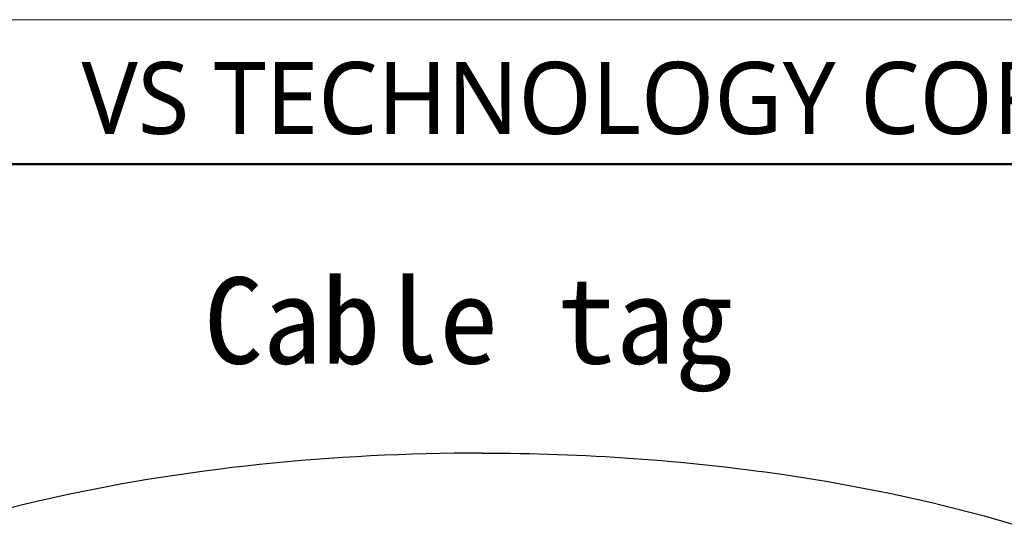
# Model space of a CAD drawing. Header units: millimetres. Extents: x -201 to 202, y 143 to 428.
# Tile 9 of 10: x 142 to 176, y 410 to 428. Entities that reach past the tile are written whole.
import ezdxf

# ---------------------------------------------------------------- set-up
doc = ezdxf.new("R2010")
doc.units = ezdxf.units.MM
doc.header["$LTSCALE"] = 0.25
doc.linetypes.add('HIDDEN', pattern=[9.525, 6.35, -3.175])
doc.layers.add('CABLE TAG', color=7, linetype='Continuous')
doc.layers.add('FORM', color=7, linetype='Continuous')
doc.layers.add('EMPTY LINE', color=252, linetype='Continuous', lineweight=0, plot=False)
doc.layers.add('TXT1', color=5, linetype='Continuous', lineweight=15)
doc.styles.add('VS Standard', font='msgothic.ttc', dxfattribs={"height": 3})
doc.styles.add('VST_ﾒｲﾘｵ', font='txt', dxfattribs={"height": 2.5})

msp = doc.modelspace()

# ---------------------------------------------------------------- linework, layer by layer
at = {"layer": 'CABLE TAG'}
for points, knots in [([(158.2043, 412.7156), (153.0614, 412.7134), (147.8712, 412.2068), (139.1904, 410.2142), (135.1862, 408.8906), (129.4001, 405.4516), (126.6325, 403.184), (125.8911, 400.2141)], [5.6003084, 5.6003084, 5.6003084, 5.6003084, 7.9254145, 7.9254145, 9.6774696, 9.6774696, 10.9998668, 10.9998668, 10.9998668, 10.9998668]), ([(158.2043, 412.7156), (161.7176, 412.717), (165.2237, 412.4748), (172.5724, 411.397), (176.5652, 410.4589), (183.0209, 407.9061), (186.229, 406.2295), (189.2132, 403.0176), (190.0853, 401.754), (190.4839, 400.3561), (190.5192, 400.2141)], [0, 0, 0, 0, 1.5883169, 1.5883169, 3.3772984, 3.3772984, 4.7810972, 4.7810972, 5.327238, 5.3884661, 5.3884661, 5.3884661, 5.3884661])]:
    msp.add_open_spline(points, degree=3, knots=knots, dxfattribs=at)
at = {"layer": 'EMPTY LINE'}
msp.add_line((201.5, 427.75), (-201.5, 427.75), dxfattribs=at)
at = {"layer": 'FORM', "linetype": 'HIDDEN'}
msp.add_lwpolyline([(-196.5, 422.75), (196.5, 422.75), (196.5, 147.75), (-196.5, 147.75)], close=True, dxfattribs=at)
at = {"layer": 'FORM'}
for points in [[(-196.5, 422.75), (-196.5, 147.75), (-78.5, 147.75), (-78.5, 159.75), (16.5, 159.75), (16.5, 177.25), (196.5, 177.25), (196.5, 422.75), (-196.5, 422.75)], [(196.4784, 422.7158), (119.3906, 422.7158), (119.3906, 381.8089), (196.4784, 381.8089)]]:
    msp.add_lwpolyline(points, close=True, dxfattribs=at)

# ---------------------------------------------------------------- texts
at = {"layer": 'FORM', "insert": (194.5, 423.75), "char_height": 2.5, "attachment_point": 9, "style": 'VST_ﾒｲﾘｵ'}
msp.add_mtext('{\\fMeiryo|b0|i0|c128|p50;VS TECHNOLOGY CORPORATION}', dxfattribs=at)
at = {"layer": 'TXT1', "insert": (148.56, 418.8156), "char_height": 3, "width": 22.720286, "attachment_point": 1, "style": 'VS Standard'}
msp.add_mtext('Cable tag ', dxfattribs=at)

doc.saveas('drawing.dxf')
